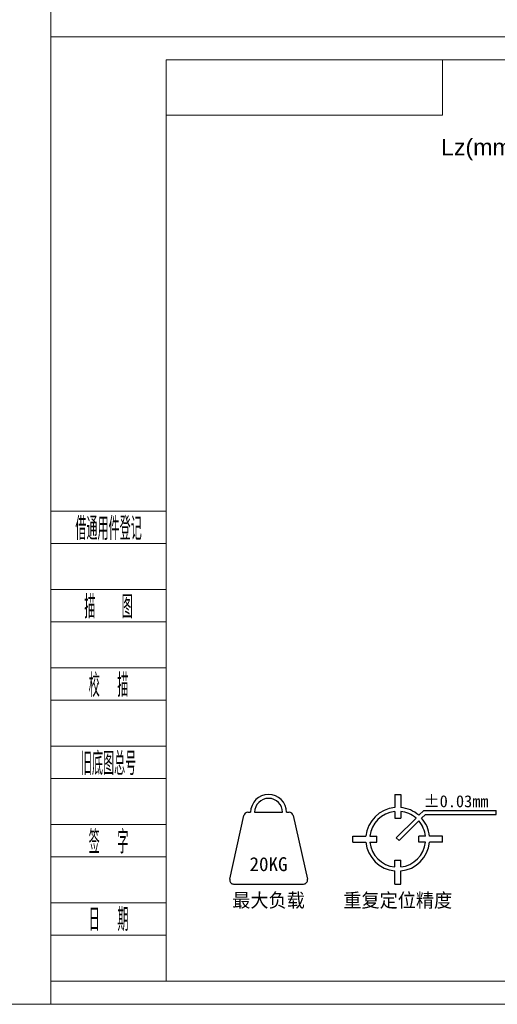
# Model space of a CAD drawing. Header units: millimetres. Extents: x -8713 to 3261, y -18743 to -8704.
# Tile 122 of 154: x 2472 to 2741, y -18743 to -18187. Entities that reach past the tile are written whole.
import ezdxf
from ezdxf.enums import TextEntityAlignment as Align

# ---------------------------------------------------------------- set-up
doc = ezdxf.new("R2010")
doc.units = ezdxf.units.MM
doc.header["$LTSCALE"] = 10
for name, color, linetype, lineweight in [('1轮廓实线层', 7, 'Continuous', 18), ('2细线层', 4, 'Continuous', 13), ('6文字层', 3, 'Continuous', 13), ('图框层', 7, 'Continuous', 18)]:
    doc.layers.add(name, color=color, linetype=linetype, lineweight=lineweight)
doc.layers.add('剖面线层', color=7, linetype='Continuous')
doc.styles.add('PC_TEXTSTYLE', font='ISOCP.SHX', dxfattribs={"width": 0.707, "bigfont": 'GBCBIG.SHX'})
doc.styles.add('SLDTEXTSTYLE0', font='txt', dxfattribs={"bigfont": 'bigfont'})

# ---------------------------------------------------------------- blocks, each defined once
blk = doc.blocks.new('ZwmFrameMain_2_A4^_^无分区图框^_^portrait')
at = {"layer": '2细线层'}
for p in [(185, 292), (-25, -5)]:
    blk.add_line(p, (185, -5), dxfattribs=at)
blk = doc.blocks.new('ZwmFrameMain_3_A4^_^无分区图框^_^landscape')
at = {"layer": '1轮廓实线层'}
for p, q in [((0, 0), (0, 200)), ((267, 200), (0, 200)), ((267, 200), (267, 0)), ((0, 0), (267, 0))]:
    blk.add_line(p, q, dxfattribs=at)
at = {"layer": '2细线层'}
for p, q in [((-25, -5), (-25, 205)), ((272, 205), (-25, 205)), ((272, 205), (272, -5)), ((-25, -5), (272, -5))]:
    blk.add_line(p, q, dxfattribs=at)
blk = doc.blocks.new('ZwmFrameMain_3_图样代号')
at = {"layer": '2细线层', "linetype": 'Continuous'}
for p in [(60, 0), (0, -12)]:
    blk.add_line(p, (60, -12), dxfattribs=at)
at = {"layer": '6文字层', "style": 'PC_TEXTSTYLE', "width": 2.827942}
blk.add_attdef('图样代号', text='', height=7, rotation=180, dxfattribs=at).set_placement((58.24, -2.4), (2.35, -2.4), align=Align.FIT)
blk = doc.blocks.new('ZwmFrameMain_3_附加栏')
at = {"layer": '2细线层'}
for p, q in [((-25, 102), (0, 102)), ((-25, 95), (0, 95)), ((-25, 85), (0, 85)), ((-25, 78), (0, 78)), ((-25, 68), (0, 68)), ((-25, 61), (0, 61)), ((-25, 51), (0, 51)), ((-25, 44), (0, 44)), ((-25, 34), (0, 34)), ((-25, 27), (0, 27)), ((-25, 17), (0, 17)), ((-25, 10), (0, 10)), ((-25, 0), (0, 0))]:
    blk.add_line(p, q, dxfattribs=at)
at = {"layer": '6文字层', "color": 3, "style": 'PC_TEXTSTYLE'}
for s, width, p in [('借通用件登记', 0.667, (-12.5, 98.5)), ('描   图', 0.6667, (-12.5, 81.5)), ('校  描', 0.667, (-12.5, 64.5)), ('旧底图总号', 0.667, (-12.5, 47.5)), ('签  字', 0.667, (-12.5, 30.5)), ('日  期', 0.667, (-12.49, 13.6))]:
    blk.add_text(s, height=5, dxfattribs=dict(at, width=width)).set_placement(p, align=Align.MIDDLE)
at = {"layer": '6文字层', "style": 'PC_TEXTSTYLE'}
for tag, width, p, p2 in [('借通用件登记', 0.671328, (-23.44, 86.36), (-1.25, 86.36)), ('描图', 2.120922, (-23.44, 69.36), (-1.25, 69.36)), ('校图', 2.149976, (-23.75, 52.06), (-1.25, 52.06)), ('旧底图总号', 0.761452, (-22.84, 35.67), (-1.86, 35.67)), ('签字', 2.026939, (-23.14, 18.37), (-1.56, 18.37)), ('日期', 1.89999, (-22.84, 1.37), (-2.17, 1.37))]:
    blk.add_attdef(tag, text='', height=5, dxfattribs=dict(at, width=width)).set_placement(p, p2, align=Align.FIT)
blk = doc.blocks.new('最大负载')
for p, q in [((42173.4, -36185.1), (42176.96, -36169.1)), ((42177.93, -36168.32), (42178.63, -36168.32)), ((42179.63, -36168.32), (42186.63, -36168.32)), ((42187.63, -36168.32), (42188.33, -36168.32)), ((42189.31, -36169.1), (42192.86, -36185.1)), ((42174.38, -36186.32), (42191.89, -36186.32))]:
    blk.add_line(p, q)
for centre, radius, start, end in [((42183.13, -36168.32), 4.5, 0, 180), ((42183.13, -36168.32), 3.5, 0, 180), ((42177.93, -36169.32), 1, 90, 167.4712), ((42188.33, -36169.32), 1, 12.5288, 90), ((42174.38, -36185.32), 1, 167.4712, 270), ((42191.89, -36185.32), 1, 270, 12.5288)]:
    blk.add_arc(centre, radius, start, end)
at = {"layer": '6文字层'}
for s, p in [('20KG', (42183.13, -36181.32)), ('最大负载', (42183.13, -36190.32))]:
    blk.add_text(s, height=3.5, dxfattribs=at).set_placement(p, align=Align.MIDDLE)

msp = doc.modelspace()

# ---------------------------------------------------------------- linework, layer by layer
for p, q in [((2683.18, -18624.57), (2683.18, -18631.96)), ((2683.18, -18624.57), (2686.55, -18624.57)), ((2686.55, -18624.57), (2686.55, -18631.96)), ((2683.18, -18634.23), (2683.18, -18638.07)), ((2686.55, -18634.23), (2686.55, -18638.07)), ((2696.77, -18636.39), (2699.51, -18633.65)), ((2698.36, -18637.98), (2700.44, -18635.9)), ((2699.51, -18633.65), (2740.44, -18633.65)), ((2700.44, -18635.9), (2740.44, -18635.9)), ((2740.44, -18635.9), (2740.44, -18633.65)), ((2683.18, -18638.07), (2686.55, -18638.07)), ((2684.07, -18649.09), (2695.18, -18637.98)), ((2685.66, -18650.68), (2696.77, -18639.57)), ((2659.55, -18648.2), (2666.94, -18648.2)), ((2659.55, -18651.57), (2659.55, -18648.2)), ((2659.55, -18651.57), (2666.94, -18651.57)), ((2669.2, -18648.2), (2673.05, -18648.2)), ((2669.2, -18651.57), (2673.05, -18651.57)), ((2673.05, -18651.57), (2673.05, -18648.2)), ((2684.07, -18649.09), (2685.66, -18650.68)), ((2696.68, -18651.57), (2696.68, -18648.2)), ((2700.52, -18648.2), (2696.68, -18648.2)), ((2700.52, -18651.57), (2696.68, -18651.57)), ((2710.18, -18648.2), (2702.78, -18648.2)), ((2710.18, -18651.57), (2702.78, -18651.57)), ((2710.18, -18651.57), (2710.18, -18648.2)), ((2683.18, -18661.7), (2686.55, -18661.7)), ((2683.18, -18665.54), (2683.18, -18661.7)), ((2686.55, -18665.54), (2686.55, -18661.7)), ((2683.18, -18675.2), (2683.18, -18667.81)), ((2686.55, -18675.2), (2686.55, -18667.81)), ((2683.18, -18675.2), (2686.55, -18675.2))]:
    msp.add_line(p, q)
for radius, start, end in [(18, 95.3794, 174.6206), (15.75, 96.1506, 173.8494), (18, 48.5833, 84.6206), (15.75, 49.096, 83.8494), (15.75, 6.1506, 40.904), (18, 5.3794, 41.4167), (18, 185.3794, 264.6206), (15.75, 186.1506, 263.8494), (15.75, 276.1506, 353.8494), (18, 275.3794, 354.6206)]:
    msp.add_arc((2684.86, -18649.89), radius, start, end)

# ---------------------------------------------------------------- block references
at = {"xscale": 2.25, "yscale": 2.25, "zscale": 2.25}
msp.add_blockref('最大负载', (-92300.07, 62744.02), dxfattribs=at)
at = {"layer": '图框层'}
for name, p, xscale, yscale, zscale in [('ZwmFrameMain_2_A4^_^无分区图框^_^portrait', (1286.71, -18710.54), 6.5, 6.5, 6.5), ('ZwmFrameMain_3_A4^_^无分区图框^_^landscape', (2554.21, -18730.04), 2.6, 2.6, 2.6), ('ZwmFrameMain_3_图样代号', (2554.21, -18210.04), 2.6, 2.6, 2.6), ('ZwmFrameMain_3_附加栏', (2554.21, -18730.04), 2.6, 2.6, 2.6)]:
    msp.add_blockref(name, p, dxfattribs=dict(at, xscale=xscale, yscale=yscale, zscale=zscale))

# ---------------------------------------------------------------- texts
at = {"layer": '6文字层'}
msp.add_text('%%P0.03mm', height=6.75, dxfattribs=at).set_placement((2717.71, -18633.85), align=Align.BOTTOM_CENTER)
msp.add_text('重复定位精度', height=7.875, dxfattribs=at).set_placement((2684.86, -18684.2), align=Align.MIDDLE)
at = {"layer": '剖面线层', "insert": (2731.44, -18254.64), "char_height": 9.36, "attachment_point": 2, "style": 'SLDTEXTSTYLE0'}
msp.add_mtext('{\\fArial|b0|i0|c134|p34;\\C3;Lz(mm)}', dxfattribs=at)

doc.saveas('drawing.dxf')
